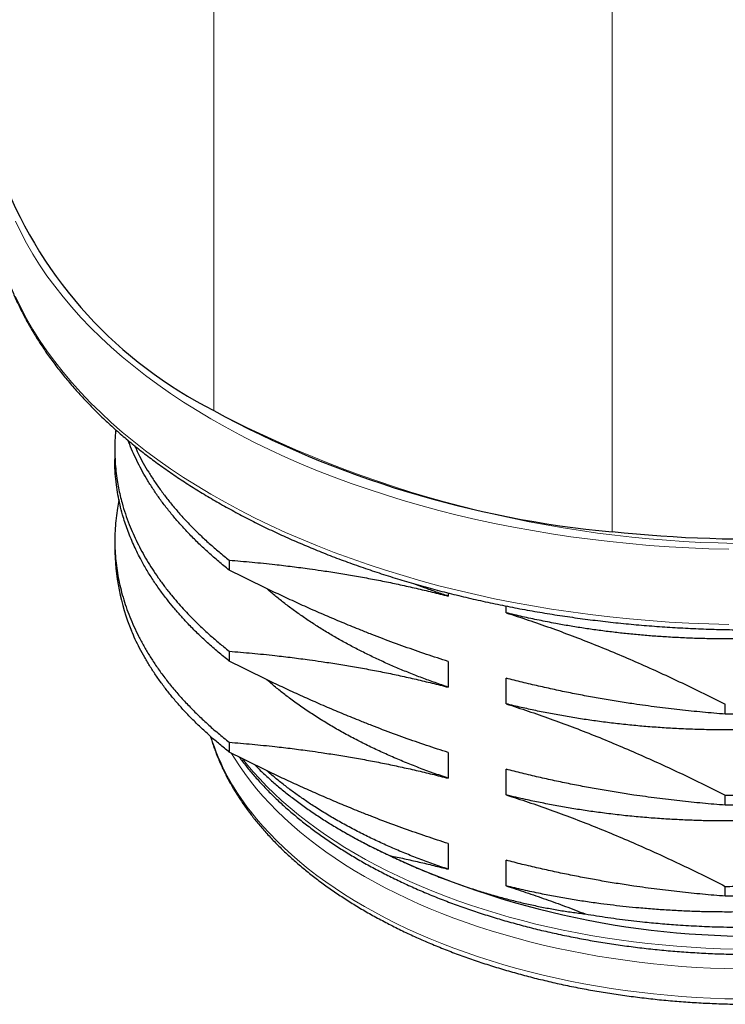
# Model space of a CAD drawing. Header units: millimetres. Extents: x 8 to 315, y 12 to 486.
# Tile 2 of 256: x 281 to 292, y 41 to 57. Entities that reach past the tile are written whole.
import ezdxf

# ---------------------------------------------------------------- set-up
doc = ezdxf.new("R2010")
doc.units = ezdxf.units.MM

msp = doc.modelspace()

# ---------------------------------------------------------------- linework, layer by layer
at = {"color": 252, "linetype": 'Continuous', "lineweight": 0}
for p, q in [((283.805, 65.054), (283.805, 50.928)), ((290.286, 63.08), (290.286, 48.954))]:
    msp.add_line(p, q, dxfattribs=at)
at = {"color": 7, "linetype": 'Continuous', "lineweight": 30}
for p, q in [((282.196, 50.292), (282.196, 50.131)), ((282.196, 48.811), (282.196, 48.704)), ((284.058, 48.493), (284.058, 48.332)), ((287.622, 47.959), (287.622, 47.908)), ((288.564, 47.636), (288.564, 47.746)), ((284.058, 47.011), (284.058, 46.851)), ((287.622, 46.844), (287.622, 46.426)), ((288.564, 46.155), (288.564, 46.573)), ((292.128, 45.987), (292.128, 46.148)), ((284.058, 45.53), (284.058, 45.37)), ((287.622, 45.363), (287.622, 44.945)), ((288.564, 44.674), (288.564, 45.091)), ((292.128, 44.506), (292.128, 44.667)), ((285.912, 44.077), (286.138, 43.947)), ((287.622, 43.882), (287.622, 43.464)), ((288.564, 43.192), (288.564, 43.61)), ((292.128, 43.025), (292.128, 43.186))]:
    msp.add_line(p, q, dxfattribs=at)
at = {"color": 252, "linetype": 'Continuous', "lineweight": 0, "flags": 128}
for points in [[(292.184, 48.672), (291.859, 48.68), (291.536, 48.693), (291.213, 48.711), (290.89, 48.734), (290.569, 48.762), (290.25, 48.795), (289.932, 48.832), (289.615, 48.875), (289.301, 48.922), (288.989, 48.974), (288.68, 49.03), (288.373, 49.091), (288.069, 49.157), (287.768, 49.227), (287.47, 49.302), (287.176, 49.382), (286.886, 49.465), (286.6, 49.554), (286.317, 49.646), (286.039, 49.743), (285.765, 49.843), (285.496, 49.948), (285.232, 50.057), (284.973, 50.17), (284.719, 50.287), (284.471, 50.408), (284.228, 50.532), (283.991, 50.66), (283.759, 50.791), (283.534, 50.926), (283.315, 51.065), (283.102, 51.206), (282.896, 51.351), (282.696, 51.499), (282.504, 51.649), (282.318, 51.803), (282.139, 51.959), (281.967, 52.118), (281.802, 52.28), (281.645, 52.444), (281.496, 52.61), (281.354, 52.779), (281.219, 52.949), (281.093, 53.122), (280.974, 53.296), (280.863, 53.472), (280.76, 53.65), (280.666, 53.829), (280.579, 54.01)], [(280.579, 52.785), (280.666, 52.605), (280.76, 52.425), (280.863, 52.248), (280.974, 52.071), (281.093, 51.897), (281.219, 51.724), (281.354, 51.554), (281.496, 51.385), (281.645, 51.219), (281.802, 51.055), (281.967, 50.894), (282.139, 50.735), (282.318, 50.578), (282.504, 50.425), (282.696, 50.274), (282.896, 50.126), (283.102, 49.981), (283.315, 49.84), (283.534, 49.702), (283.759, 49.567), (283.991, 49.435), (284.228, 49.307), (284.471, 49.183), (284.719, 49.062), (284.973, 48.945), (285.232, 48.833), (285.496, 48.724), (285.765, 48.619), (286.039, 48.518), (286.317, 48.421), (286.6, 48.329), (286.886, 48.241), (287.176, 48.157), (287.47, 48.078), (287.768, 48.003), (288.069, 47.932), (288.373, 47.866), (288.68, 47.805), (288.989, 47.749), (289.301, 47.697), (289.615, 47.65), (289.932, 47.608), (290.25, 47.57), (290.569, 47.537), (290.89, 47.509), (291.213, 47.486), (291.536, 47.468), (291.859, 47.455), (292.184, 47.447)], [(292.356, 41.843), (292.122, 41.848), (291.888, 41.856), (291.655, 41.868), (291.422, 41.884), (291.19, 41.903), (290.959, 41.926), (290.729, 41.952), (290.501, 41.982), (290.273, 42.015), (290.048, 42.051), (289.824, 42.091), (289.602, 42.134), (289.382, 42.181), (289.164, 42.231), (288.949, 42.284), (288.736, 42.34), (288.525, 42.4), (288.318, 42.463), (288.113, 42.528), (287.912, 42.597), (287.713, 42.669), (287.518, 42.744), (287.326, 42.822), (287.138, 42.903), (286.954, 42.986), (286.774, 43.073), (286.597, 43.162), (286.425, 43.253), (286.257, 43.348), (286.093, 43.444), (285.934, 43.543), (285.779, 43.645), (285.629, 43.749), (285.483, 43.855), (285.343, 43.963), (285.207, 44.073), (285.077, 44.186), (284.951, 44.3), (284.831, 44.416), (284.716, 44.534), (284.607, 44.654), (284.503, 44.775), (284.404, 44.897), (284.311, 45.022), (284.224, 45.147), (284.143, 45.274), (284.097, 45.349)], [(284.275, 45.26), (284.34, 45.179), (284.444, 45.056), (284.554, 44.934), (284.669, 44.813), (284.79, 44.695), (284.916, 44.578), (285.047, 44.463), (285.183, 44.351), (285.325, 44.24), (285.472, 44.132), (285.623, 44.025), (285.779, 43.921), (285.94, 43.82), (286.105, 43.721), (286.275, 43.625), (286.449, 43.531), (286.627, 43.439), (286.81, 43.351), (286.996, 43.265), (287.186, 43.182), (287.38, 43.102), (287.577, 43.025), (287.778, 42.951), (287.982, 42.88), (288.189, 42.813), (288.4, 42.748), (288.613, 42.686), (288.829, 42.628), (289.047, 42.573), (289.268, 42.522), (289.491, 42.473), (289.716, 42.428), (289.943, 42.387), (290.172, 42.349), (290.403, 42.314), (290.635, 42.283), (290.868, 42.256), (291.103, 42.232), (291.338, 42.211), (291.575, 42.194), (291.812, 42.181), (292.05, 42.171), (292.288, 42.165)], [(284.404, 44.408), (284.503, 44.285), (284.607, 44.164), (284.716, 44.044), (284.831, 43.926), (284.951, 43.81), (285.077, 43.696), (285.207, 43.583), (285.343, 43.473), (285.483, 43.365), (285.629, 43.259), (285.779, 43.155), (285.934, 43.053), (286.093, 42.954), (286.257, 42.858), (286.425, 42.763), (286.597, 42.672), (286.774, 42.583), (286.954, 42.496), (287.138, 42.413), (287.326, 42.332), (287.518, 42.254), (287.713, 42.179), (287.912, 42.107), (288.113, 42.039), (288.318, 41.973), (288.525, 41.91), (288.736, 41.85), (288.949, 41.794), (289.164, 41.741), (289.382, 41.691), (289.602, 41.644), (289.824, 41.601), (290.048, 41.561), (290.273, 41.525), (290.501, 41.492), (290.729, 41.462), (290.959, 41.436), (291.19, 41.413), (291.422, 41.394), (291.655, 41.378), (291.888, 41.366), (292.122, 41.358), (292.356, 41.353)]]:
    msp.add_lwpolyline(points, dxfattribs=at)
at = {"color": 7, "linetype": 'Continuous', "lineweight": 30, "flags": 128}
msp.add_lwpolyline([(292.279, 48.833), (292.079, 48.837), (291.878, 48.843), (291.678, 48.85), (291.478, 48.859), (291.278, 48.87), (291.079, 48.884), (290.88, 48.898), (290.682, 48.915), (290.483, 48.934), (290.286, 48.954)], dxfattribs=at)
at = {"color": 7, "linetype": 'Continuous', "lineweight": 30}
for centre, radius, start, end in [((287.026, 57.304), 7.143, 201.6453, 243.2038), ((291.807, 65.575), 16.69, 241.3514, 264.7702), ((285.819, 48.719), 3.623, 180.2349, 202.303), ((292.574, 56.346), 13.97, 242.569, 297.431)]:
    msp.add_arc(centre, radius, start, end, dxfattribs=at)
at = {"color": 252, "linetype": 'Continuous', "lineweight": 0}
for centre, radius, start, end in [((292.574, 67.627), 18.863, 242.4169, 297.5831), ((287.374, 46.764), 3.791, 197.5902, 218.4247)]:
    msp.add_arc(centre, radius, start, end, dxfattribs=at)
at = {"color": 7, "linetype": 'Continuous', "lineweight": 30}
for points, knots in [([(280.174, 54.534), (280.175, 54.517), (280.175, 54.466), (280.179, 54.382), (280.185, 54.282), (280.194, 54.183), (280.205, 54.084), (280.218, 53.985), (280.233, 53.886), (280.251, 53.787), (280.271, 53.688), (280.294, 53.589), (280.319, 53.491), (280.346, 53.393), (280.375, 53.295), (280.407, 53.197), (280.441, 53.1), (280.477, 53.002), (280.515, 52.905), (280.556, 52.809), (280.599, 52.712), (280.645, 52.616), (280.692, 52.521), (280.742, 52.426), (280.794, 52.331), (280.848, 52.236), (280.905, 52.142), (280.963, 52.049), (281.024, 51.956), (281.087, 51.863), (281.153, 51.771), (281.22, 51.68), (281.289, 51.589), (281.361, 51.499), (281.435, 51.409), (281.511, 51.32), (281.589, 51.231), (281.669, 51.144), (281.751, 51.056), (281.835, 50.97), (281.921, 50.884), (282.01, 50.799), (282.1, 50.715), (282.192, 50.631), (282.286, 50.548), (282.382, 50.466), (282.48, 50.385), (282.58, 50.304), (282.682, 50.225), (282.785, 50.146), (282.891, 50.068), (282.998, 49.991), (283.107, 49.915), (283.218, 49.839), (283.33, 49.765), (283.444, 49.692), (283.56, 49.619), (283.678, 49.547), (283.797, 49.477), (283.918, 49.407), (284.041, 49.338), (284.165, 49.271), (284.291, 49.204), (284.418, 49.139), (284.547, 49.074), (284.677, 49.01), (284.809, 48.948), (284.942, 48.886), (285.077, 48.826), (285.213, 48.767), (285.35, 48.709), (285.489, 48.652), (285.629, 48.596), (285.77, 48.541), (285.912, 48.487), (286.056, 48.435), (286.201, 48.384), (286.348, 48.333), (286.495, 48.284), (286.643, 48.237), (286.793, 48.19), (286.944, 48.144), (287.095, 48.1), (287.248, 48.057), (287.402, 48.015), (287.556, 47.975), (287.712, 47.936), (287.869, 47.898), (288.026, 47.861), (288.184, 47.825), (288.343, 47.791), (288.503, 47.758), (288.664, 47.726), (288.825, 47.696), (288.987, 47.667), (289.149, 47.639), (289.313, 47.612), (289.477, 47.587), (289.641, 47.563), (289.806, 47.54), (289.972, 47.519), (290.138, 47.499), (290.304, 47.48), (290.471, 47.463), (290.638, 47.447), (290.806, 47.432), (290.974, 47.419), (291.142, 47.407), (291.311, 47.396), (291.479, 47.387), (291.648, 47.379), (291.817, 47.372), (291.987, 47.367), (292.156, 47.363), (292.325, 47.36), (292.495, 47.359), (292.664, 47.359), (292.834, 47.36), (293.003, 47.363), (293.173, 47.367), (293.342, 47.372), (293.511, 47.379), (293.68, 47.387), (293.849, 47.397), (294.017, 47.407), (294.186, 47.42), (294.353, 47.433), (294.521, 47.448), (294.688, 47.464), (294.855, 47.482), (295.022, 47.5), (295.188, 47.52), (295.353, 47.542), (295.518, 47.565), (295.682, 47.589), (295.846, 47.614), (296.009, 47.641), (296.172, 47.669), (296.334, 47.698), (296.495, 47.728), (296.656, 47.76), (296.816, 47.793), (296.975, 47.828), (297.133, 47.863), (297.29, 47.9), (297.446, 47.938), (297.602, 47.978), (297.757, 48.018), (297.91, 48.06), (298.063, 48.103), (298.214, 48.148), (298.365, 48.193), (298.515, 48.24), (298.663, 48.288), (298.81, 48.337), (298.956, 48.387), (299.101, 48.439), (299.245, 48.491), (299.387, 48.545), (299.529, 48.6), (299.669, 48.656), (299.807, 48.713), (299.945, 48.771), (300.08, 48.83), (300.215, 48.891), (300.348, 48.952), (300.48, 49.015), (300.61, 49.079), (300.738, 49.143), (300.866, 49.209), (300.991, 49.276), (301.115, 49.343), (301.238, 49.412), (301.359, 49.482), (301.478, 49.553), (301.595, 49.624), (301.711, 49.697), (301.825, 49.77), (301.938, 49.845), (302.048, 49.92), (302.157, 49.997), (302.265, 50.074), (302.37, 50.152), (302.473, 50.231), (302.575, 50.31), (302.675, 50.391), (302.773, 50.472), (302.868, 50.554), (302.962, 50.637), (303.054, 50.721), (303.145, 50.806), (303.233, 50.891), (303.317, 50.975), (303.376, 51.035), (303.405, 51.067), (303.409, 51.071)], [0, 0, 0, 0, 0.002747, 0.00789, 0.013033, 0.018177, 0.023321, 0.028467, 0.033614, 0.038762, 0.043913, 0.049065, 0.05422, 0.059377, 0.064537, 0.0697, 0.074865, 0.080033, 0.085205, 0.09038, 0.095557, 0.100738, 0.105922, 0.111109, 0.116299, 0.121492, 0.126688, 0.131887, 0.137088, 0.142292, 0.147499, 0.152708, 0.157919, 0.163133, 0.168349, 0.173566, 0.178785, 0.184006, 0.189229, 0.194453, 0.199678, 0.204904, 0.210132, 0.21536, 0.220589, 0.225819, 0.23105, 0.236281, 0.241513, 0.246745, 0.251978, 0.257211, 0.262444, 0.267677, 0.272911, 0.278144, 0.283378, 0.288611, 0.293845, 0.299078, 0.304312, 0.309545, 0.314778, 0.32001, 0.325243, 0.330475, 0.335707, 0.340939, 0.346171, 0.351402, 0.356633, 0.361863, 0.367094, 0.372324, 0.377554, 0.382783, 0.388012, 0.393241, 0.39847, 0.403698, 0.408926, 0.414154, 0.419381, 0.424608, 0.429835, 0.435062, 0.440288, 0.445514, 0.45074, 0.455965, 0.461191, 0.466416, 0.471641, 0.476865, 0.48209, 0.487314, 0.492538, 0.497762, 0.502986, 0.508209, 0.513433, 0.518656, 0.523879, 0.529102, 0.534325, 0.539548, 0.544771, 0.549993, 0.555216, 0.560438, 0.565661, 0.570883, 0.576105, 0.581328, 0.58655, 0.591772, 0.596994, 0.602217, 0.607439, 0.612661, 0.617884, 0.623106, 0.628328, 0.633551, 0.638773, 0.643996, 0.649218, 0.654441, 0.659664, 0.664887, 0.67011, 0.675333, 0.680557, 0.68578, 0.691004, 0.696228, 0.701452, 0.706676, 0.7119, 0.717125, 0.72235, 0.727575, 0.7328, 0.738025, 0.743251, 0.748477, 0.753703, 0.75893, 0.764156, 0.769383, 0.774611, 0.779838, 0.785066, 0.790294, 0.795523, 0.800752, 0.805981, 0.81121, 0.81644, 0.82167, 0.8269, 0.832131, 0.837362, 0.842594, 0.847825, 0.853057, 0.858289, 0.863522, 0.868755, 0.873988, 0.879221, 0.884455, 0.889688, 0.894922, 0.900156, 0.905391, 0.910625, 0.915859, 0.921094, 0.926328, 0.931563, 0.936797, 0.942031, 0.947265, 0.952499, 0.957732, 0.962965, 0.968197, 0.973429, 0.97866, 0.98389, 0.98912, 0.994348, 0.999299, 1, 1, 1, 1]), ([(282.213, 50.613), (282.211, 50.596), (282.203, 50.526), (282.197, 50.405), (282.195, 50.249), (282.201, 50.096), (282.214, 49.943), (282.233, 49.801), (282.256, 49.668), (282.283, 49.545), (282.319, 49.405), (282.367, 49.247), (282.427, 49.081), (282.492, 48.925), (282.56, 48.78), (282.635, 48.635), (282.717, 48.491), (282.806, 48.348), (282.903, 48.205), (283.006, 48.063), (283.11, 47.932), (283.211, 47.812), (283.309, 47.701), (283.419, 47.584), (283.542, 47.461), (283.678, 47.333), (283.821, 47.206), (283.948, 47.099), (284.029, 47.035), (284.058, 47.011)], [0, 0, 0, 0, 0.01325, 0.055058, 0.09509, 0.135137, 0.175183, 0.215215, 0.247545, 0.279878, 0.312208, 0.359006, 0.405804, 0.44515, 0.48451, 0.52387, 0.563217, 0.603249, 0.643295, 0.683341, 0.723373, 0.755703, 0.788037, 0.820366, 0.859641, 0.89893, 0.938218, 0.977493, 1, 1, 1, 1]), ([(302.941, 50.619), (302.94, 50.598), (302.936, 50.514), (302.918, 50.366), (302.888, 50.175), (302.847, 49.983), (302.795, 49.791), (302.741, 49.621), (302.686, 49.472), (302.635, 49.344), (302.571, 49.199), (302.493, 49.038), (302.397, 48.86), (302.292, 48.684), (302.179, 48.51), (302.055, 48.336), (301.921, 48.162), (301.777, 47.988), (301.623, 47.816), (301.477, 47.666), (301.343, 47.535), (301.224, 47.424), (301.084, 47.299), (300.921, 47.161), (300.733, 47.012), (300.537, 46.866), (300.335, 46.723), (300.123, 46.582), (299.901, 46.443), (299.681, 46.313), (299.468, 46.194), (299.263, 46.086), (299.053, 45.98), (298.838, 45.877), (298.617, 45.777), (298.39, 45.68), (298.16, 45.586), (297.94, 45.502), (297.733, 45.426), (297.538, 45.358), (297.322, 45.286), (297.084, 45.212), (296.822, 45.135), (296.557, 45.062), (296.29, 44.994), (296.019, 44.93), (295.75, 44.871), (295.482, 44.817), (295.216, 44.768), (294.948, 44.723), (294.696, 44.685), (294.46, 44.653), (294.24, 44.626), (294.002, 44.6), (293.746, 44.575), (293.471, 44.553), (293.195, 44.535), (292.919, 44.521), (292.643, 44.512), (292.379, 44.507), (292.207, 44.506), (292.128, 44.506)], [0, 0, 0, 0, 0.006676, 0.025679, 0.045437, 0.065195, 0.085029, 0.104863, 0.118294, 0.131727, 0.145158, 0.164161, 0.183177, 0.202197, 0.221213, 0.240216, 0.259974, 0.279731, 0.299566, 0.3194, 0.332831, 0.346264, 0.359695, 0.378698, 0.397714, 0.416734, 0.43575, 0.454753, 0.474511, 0.494268, 0.51088, 0.527497, 0.544114, 0.560726, 0.577627, 0.594534, 0.611441, 0.628342, 0.641991, 0.655642, 0.669291, 0.686941, 0.704606, 0.722277, 0.739948, 0.757612, 0.775263, 0.792164, 0.809071, 0.825978, 0.842879, 0.856528, 0.870178, 0.883828, 0.900746, 0.917677, 0.934613, 0.951549, 0.96848, 0.985398, 1, 1, 1, 1]), ([(292.128, 44.667), (292.192, 44.667), (292.354, 44.667), (292.612, 44.672), (292.892, 44.681), (293.162, 44.694), (293.422, 44.71), (293.677, 44.73), (293.926, 44.753), (294.171, 44.779), (294.415, 44.808), (294.674, 44.843), (294.949, 44.884), (295.247, 44.934), (295.549, 44.991), (295.857, 45.054), (296.163, 45.123), (296.432, 45.19), (296.667, 45.252), (296.867, 45.308), (297.083, 45.372), (297.314, 45.444), (297.558, 45.525), (297.799, 45.61), (298.021, 45.692), (298.224, 45.772), (298.437, 45.86), (298.674, 45.963), (298.932, 46.082), (299.185, 46.206), (299.405, 46.321), (299.594, 46.425), (299.754, 46.516), (299.924, 46.618), (300.104, 46.73), (300.291, 46.854), (300.473, 46.98), (300.639, 47.101), (300.788, 47.216), (300.942, 47.339), (301.111, 47.482), (301.29, 47.644), (301.461, 47.81), (301.607, 47.961), (301.729, 48.095), (301.83, 48.213), (301.936, 48.341), (302.044, 48.482), (302.154, 48.635), (302.257, 48.789), (302.347, 48.935), (302.425, 49.072), (302.503, 49.219), (302.584, 49.386), (302.664, 49.574), (302.735, 49.763), (302.789, 49.934), (302.831, 50.084), (302.862, 50.214), (302.892, 50.363), (302.914, 50.493), (302.923, 50.58), (302.925, 50.605)], [0, 0, 0, 0, 0.012058, 0.030183, 0.048308, 0.064536, 0.080767, 0.096995, 0.112403, 0.127814, 0.143226, 0.158633, 0.177262, 0.195892, 0.216009, 0.236126, 0.256321, 0.276516, 0.290191, 0.303868, 0.317543, 0.334781, 0.352026, 0.36927, 0.386508, 0.40042, 0.414332, 0.434449, 0.454566, 0.474761, 0.494956, 0.508631, 0.522308, 0.535983, 0.553221, 0.570465, 0.58771, 0.604948, 0.61886, 0.632772, 0.652888, 0.673005, 0.6932, 0.713395, 0.727071, 0.740747, 0.754423, 0.771661, 0.788905, 0.806149, 0.823387, 0.837299, 0.851211, 0.871328, 0.891445, 0.911639, 0.931834, 0.94551, 0.959186, 0.972862, 0.99221, 1, 1, 1, 1]), ([(284.058, 48.332), (284, 48.378), (283.885, 48.471), (283.721, 48.615), (283.564, 48.76), (283.419, 48.906), (283.284, 49.05), (283.159, 49.194), (283.041, 49.339), (282.93, 49.486), (282.828, 49.635), (282.734, 49.784), (282.648, 49.931), (282.571, 50.078), (282.501, 50.226), (282.449, 50.346), (282.423, 50.418), (282.415, 50.439)], [0, 0, 0, 0, 0.073322, 0.146852, 0.220399, 0.29393, 0.36283, 0.431784, 0.500765, 0.569745, 0.638699, 0.7076, 0.773574, 0.839572, 0.905569, 0.971544, 1, 1, 1, 1]), ([(282.516, 50.356), (282.537, 50.313), (282.581, 50.218), (282.658, 50.073), (282.747, 49.922), (282.843, 49.772), (282.947, 49.624), (283.058, 49.478), (283.177, 49.332), (283.304, 49.188), (283.439, 49.045), (283.582, 48.903), (283.733, 48.764), (283.891, 48.627), (284.002, 48.537), (284.058, 48.493)], [0, 0, 0, 0, 0.064999, 0.1419335, 0.2189267, 0.2959495, 0.3729723, 0.4499656, 0.5269001, 0.6053562, 0.6838278, 0.7622839, 0.8415173, 0.9207667, 1, 1, 1, 1]), ([(292.128, 43.186), (292.226, 43.186), (292.422, 43.186), (292.716, 43.193), (293.01, 43.204), (293.285, 43.22), (293.54, 43.238), (293.776, 43.257), (294.039, 43.283), (294.33, 43.316), (294.648, 43.357), (294.963, 43.405), (295.244, 43.453), (295.488, 43.498), (295.698, 43.54), (295.935, 43.59), (296.199, 43.651), (296.488, 43.723), (296.774, 43.8), (297.056, 43.882), (297.338, 43.97), (297.618, 44.064), (297.883, 44.159), (298.128, 44.253), (298.356, 44.345), (298.579, 44.44), (298.799, 44.539), (299.017, 44.642), (299.231, 44.749), (299.44, 44.859), (299.632, 44.965), (299.806, 45.066), (299.964, 45.161), (300.142, 45.274), (300.337, 45.403), (300.536, 45.544), (300.718, 45.68), (300.883, 45.81), (301.043, 45.943), (301.198, 46.079), (301.348, 46.218), (301.492, 46.36), (301.63, 46.504), (301.753, 46.641), (301.863, 46.77), (301.96, 46.891), (302.067, 47.031), (302.18, 47.191), (302.298, 47.372), (302.406, 47.556), (302.495, 47.721), (302.566, 47.868), (302.623, 47.995), (302.683, 48.14), (302.743, 48.305), (302.8, 48.488), (302.849, 48.672), (302.888, 48.857), (302.918, 49.045), (302.939, 49.235), (302.951, 49.429), (302.952, 49.623), (302.944, 49.796), (302.931, 49.949), (302.914, 50.08), (302.901, 50.168), (302.892, 50.213), (302.892, 50.214)], [0, 0, 0, 0, 0.0164739, 0.0329543, 0.0494348, 0.0659086, 0.0791868, 0.0924666, 0.1057448, 0.123812, 0.1418793, 0.1600168, 0.1781543, 0.1904362, 0.2027196, 0.2150016, 0.232379, 0.2497681, 0.2671611, 0.2845502, 0.3019277, 0.3199949, 0.3380621, 0.3532526, 0.3684482, 0.3836438, 0.3988342, 0.4142893, 0.4297499, 0.4452104, 0.4606655, 0.473147, 0.48563, 0.4981115, 0.5161787, 0.5342459, 0.5494363, 0.5646319, 0.5798275, 0.595018, 0.6104731, 0.6259337, 0.6413942, 0.6568493, 0.6693308, 0.6818138, 0.6942953, 0.7123626, 0.7304298, 0.7485674, 0.7667049, 0.7789869, 0.7912703, 0.8035523, 0.8209297, 0.8383189, 0.8557119, 0.8731011, 0.8904786, 0.9085459, 0.9266132, 0.9447507, 0.9628882, 0.9751703, 0.9874536, 0.9997357, 1, 1, 1, 1]), ([(284.058, 46.851), (283.997, 46.9), (283.876, 46.997), (283.705, 47.148), (283.541, 47.301), (283.397, 47.447), (283.269, 47.585), (283.157, 47.715), (283.042, 47.857), (282.926, 48.011), (282.812, 48.178), (282.706, 48.347), (282.621, 48.5), (282.552, 48.635), (282.498, 48.753), (282.447, 48.871), (282.401, 48.99), (282.36, 49.11), (282.319, 49.245), (282.28, 49.394), (282.246, 49.557), (282.22, 49.726), (282.203, 49.9), (282.196, 50.037), (282.197, 50.114), (282.197, 50.131)], [0, 0, 0, 0, 0.0510774, 0.1021794, 0.1532814, 0.2043588, 0.2455908, 0.2868292, 0.3280612, 0.3791508, 0.4302404, 0.4815286, 0.5328168, 0.5675471, 0.6022813, 0.6370116, 0.6718823, 0.7067569, 0.7416276, 0.7886884, 0.8357587, 0.8828194, 0.9339089, 0.9849984, 1, 1, 1, 1]), ([(282.266, 49.472), (282.257, 49.428), (282.237, 49.33), (282.216, 49.176), (282.201, 49.012), (282.195, 48.847), (282.197, 48.684), (282.208, 48.524), (282.226, 48.365), (282.252, 48.206), (282.286, 48.048), (282.329, 47.889), (282.379, 47.731), (282.438, 47.572), (282.506, 47.413), (282.582, 47.255), (282.666, 47.097), (282.759, 46.941), (282.862, 46.782), (282.976, 46.621), (283.103, 46.459), (283.238, 46.298), (283.384, 46.14), (283.538, 45.983), (283.702, 45.829), (283.874, 45.678), (283.997, 45.579), (284.058, 45.53)], [0, 0, 0, 0, 0.031978, 0.071257, 0.110826, 0.150402, 0.18997, 0.228148, 0.266333, 0.304511, 0.342954, 0.381405, 0.419848, 0.459127, 0.498414, 0.537694, 0.577262, 0.616838, 0.656407, 0.699028, 0.74166, 0.784281, 0.827273, 0.870275, 0.913266, 0.956633, 1, 1, 1, 1]), ([(302.95, 49.391), (302.95, 49.354), (302.95, 49.261), (302.942, 49.114), (302.926, 48.948), (302.904, 48.794), (302.878, 48.65), (302.849, 48.518), (302.811, 48.366), (302.76, 48.195), (302.693, 48.005), (302.616, 47.817), (302.539, 47.649), (302.464, 47.503), (302.395, 47.378), (302.316, 47.243), (302.225, 47.098), (302.119, 46.944), (302.008, 46.792), (301.897, 46.651), (301.788, 46.521), (301.668, 46.385), (301.525, 46.233), (301.357, 46.066), (301.181, 45.903), (301.016, 45.759), (300.865, 45.635), (300.731, 45.53), (300.582, 45.417), (300.416, 45.298), (300.232, 45.173), (300.043, 45.05), (299.861, 44.938), (299.687, 44.836), (299.499, 44.73), (299.281, 44.613), (299.031, 44.488), (298.775, 44.366), (298.54, 44.262), (298.33, 44.174), (298.147, 44.1), (297.944, 44.022), (297.722, 43.941), (297.48, 43.857), (297.235, 43.777), (297.002, 43.706), (296.783, 43.643), (296.548, 43.578), (296.279, 43.51), (295.976, 43.438), (295.669, 43.373), (295.392, 43.319), (295.146, 43.275), (294.933, 43.24), (294.7, 43.205), (294.448, 43.17), (294.175, 43.137), (293.902, 43.109), (293.645, 43.086), (293.405, 43.068), (293.169, 43.053), (292.919, 43.04), (292.656, 43.031), (292.392, 43.026), (292.216, 43.025), (292.128, 43.025)], [0, 0, 0, 0, 0.011102, 0.027583, 0.044065, 0.060541, 0.073847, 0.087154, 0.10046, 0.119721, 0.138981, 0.158316, 0.177652, 0.190745, 0.20384, 0.216933, 0.233437, 0.249947, 0.266458, 0.282962, 0.296281, 0.309601, 0.328862, 0.348122, 0.367458, 0.386793, 0.399886, 0.412981, 0.426074, 0.442578, 0.459089, 0.475599, 0.492103, 0.505423, 0.518742, 0.538003, 0.557263, 0.576599, 0.595934, 0.609027, 0.622122, 0.635215, 0.65172, 0.66823, 0.68474, 0.701244, 0.714564, 0.727884, 0.747144, 0.766405, 0.78574, 0.805075, 0.818168, 0.831263, 0.844356, 0.860861, 0.877371, 0.893881, 0.910385, 0.923705, 0.937024, 0.952743, 0.968487, 0.984231, 1, 1, 1, 1]), ([(284.058, 48.493), (284.182, 48.482), (284.429, 48.462), (284.77, 48.427), (285.082, 48.39), (285.332, 48.357), (285.574, 48.323), (285.808, 48.287), (286.065, 48.244), (286.323, 48.198), (286.582, 48.148), (286.841, 48.094), (287.101, 48.036), (287.361, 47.974), (287.535, 47.93), (287.622, 47.908)], [0, 0, 0, 0, 0.105645, 0.211349, 0.290666, 0.369983, 0.422886, 0.494878, 0.566869, 0.638942, 0.711016, 0.783215, 0.855415, 0.927708, 1, 1, 1, 1]), ([(287.622, 46.844), (287.563, 46.863), (287.385, 46.92), (287.088, 47.021), (286.732, 47.148), (286.435, 47.261), (286.167, 47.367), (285.927, 47.465), (285.657, 47.579), (285.387, 47.696), (285.119, 47.818), (284.852, 47.942), (284.587, 48.069), (284.322, 48.198), (284.146, 48.287), (284.058, 48.332)], [0, 0, 0, 0, 0.049579, 0.148767, 0.248054, 0.34744, 0.397149, 0.472826, 0.548551, 0.624275, 0.700044, 0.774998, 0.849987, 0.924977, 1, 1, 1, 1]), ([(287.622, 47.908), (287.557, 47.93), (287.426, 47.974), (287.239, 48.041), (287.119, 48.088), (287.062, 48.11)], [0, 0, 0, 0, 0.342819, 0.685692, 1, 1, 1, 1]), ([(287.622, 46.426), (287.55, 46.451), (287.407, 46.499), (287.195, 46.577), (286.987, 46.658), (286.782, 46.742), (286.582, 46.83), (286.385, 46.922), (286.193, 47.017), (286.005, 47.115), (285.821, 47.217), (285.642, 47.322), (285.468, 47.43), (285.3, 47.542), (285.137, 47.656), (284.981, 47.772), (284.833, 47.889), (284.73, 47.975), (284.677, 48.023), (284.669, 48.03)], [0, 0, 0, 0, 0.060664, 0.121327, 0.182563, 0.243811, 0.305047, 0.366712, 0.428389, 0.490054, 0.552567, 0.615093, 0.677606, 0.740575, 0.803558, 0.866527, 0.927763, 0.989011, 1, 1, 1, 1]), ([(299.98, 47.974), (299.908, 47.93), (299.765, 47.843), (299.542, 47.716), (299.314, 47.593), (299.095, 47.482), (298.887, 47.381), (298.69, 47.291), (298.469, 47.194), (298.222, 47.092), (297.949, 46.986), (297.669, 46.884), (297.403, 46.794), (297.15, 46.713), (296.912, 46.642), (296.671, 46.574), (296.427, 46.51), (296.171, 46.446), (295.901, 46.384), (295.619, 46.325), (295.333, 46.27), (295.043, 46.22), (294.751, 46.174), (294.458, 46.134), (294.172, 46.099), (293.895, 46.07), (293.627, 46.046), (293.357, 46.026), (293.085, 46.01), (292.812, 45.999), (292.562, 45.991), (292.334, 45.988), (292.197, 45.988), (292.128, 45.987)], [0, 0, 0, 0, 0.034973, 0.069961, 0.10495, 0.139923, 0.168126, 0.196334, 0.224537, 0.261706, 0.298892, 0.336078, 0.373247, 0.403567, 0.433903, 0.464243, 0.494579, 0.5249, 0.559079, 0.593265, 0.627444, 0.661894, 0.696358, 0.730822, 0.765271, 0.796312, 0.827357, 0.858398, 0.889822, 0.921252, 0.952676, 0.976338, 1, 1, 1, 1]), ([(288.564, 47.636), (288.683, 47.598), (288.921, 47.521), (289.279, 47.396), (289.636, 47.264), (289.994, 47.124), (290.353, 46.977), (290.712, 46.822), (291.069, 46.662), (291.424, 46.496), (291.777, 46.325), (292.011, 46.207), (292.128, 46.148)], [0, 0, 0, 0, 0.099527, 0.199055, 0.298782, 0.39851, 0.499246, 0.599993, 0.700731, 0.800483, 0.900245, 1, 1, 1, 1]), ([(295.467, 47.558), (295.379, 47.539), (295.195, 47.501), (294.913, 47.449), (294.623, 47.4), (294.343, 47.359), (294.075, 47.325), (293.819, 47.296), (293.562, 47.272), (293.304, 47.251), (293.046, 47.235), (292.785, 47.223), (292.522, 47.215), (292.257, 47.212), (291.992, 47.212), (291.727, 47.217), (291.464, 47.227), (291.211, 47.24), (290.968, 47.256), (290.737, 47.275), (290.507, 47.298), (290.277, 47.324), (290.048, 47.353), (289.82, 47.386), (289.593, 47.422), (289.352, 47.465), (289.097, 47.515), (288.828, 47.572), (288.652, 47.615), (288.564, 47.636)], [0, 0, 0, 0, 0.039256, 0.081448, 0.123652, 0.165844, 0.202345, 0.238873, 0.275416, 0.311958, 0.348487, 0.384987, 0.422379, 0.459801, 0.497239, 0.534676, 0.572098, 0.60949, 0.642706, 0.675932, 0.709158, 0.742374, 0.775935, 0.809507, 0.843079, 0.876641, 0.917757, 0.958884, 1, 1, 1, 1]), ([(299.329, 47.603), (299.284, 47.573), (299.179, 47.506), (299.009, 47.404), (298.81, 47.291), (298.595, 47.175), (298.365, 47.058), (298.127, 46.945), (297.883, 46.837), (297.633, 46.732), (297.386, 46.636), (297.144, 46.548), (296.908, 46.467), (296.668, 46.39), (296.425, 46.317), (296.185, 46.249), (295.948, 46.188), (295.715, 46.131), (295.48, 46.079), (295.244, 46.03), (295.004, 45.984), (294.762, 45.942), (294.517, 45.903), (294.272, 45.869), (294.024, 45.838), (293.788, 45.812), (293.561, 45.791), (293.346, 45.773), (293.102, 45.757), (292.832, 45.743), (292.533, 45.734), (292.234, 45.73), (291.934, 45.732), (291.633, 45.739), (291.345, 45.751), (291.068, 45.768), (290.803, 45.788), (290.54, 45.813), (290.278, 45.842), (290.022, 45.875), (289.772, 45.912), (289.527, 45.952), (289.285, 45.996), (289.045, 46.044), (288.804, 46.097), (288.645, 46.135), (288.564, 46.155)], [0, 0, 0, 0, 0.016868, 0.038927, 0.060972, 0.086472, 0.111978, 0.137478, 0.163217, 0.188963, 0.214702, 0.237677, 0.260666, 0.28366, 0.306649, 0.329624, 0.350828, 0.372044, 0.393263, 0.414479, 0.435683, 0.457095, 0.478519, 0.499947, 0.52137, 0.542783, 0.56128, 0.57978, 0.598278, 0.623777, 0.649284, 0.674784, 0.700523, 0.726268, 0.752007, 0.774982, 0.797971, 0.820965, 0.843954, 0.866929, 0.888943, 0.91097, 0.933001, 0.955027, 0.977042, 1, 1, 1, 1]), ([(284.058, 45.37), (284.005, 45.412), (283.9, 45.497), (283.75, 45.626), (283.606, 45.759), (283.467, 45.894), (283.336, 46.031), (283.21, 46.171), (283.09, 46.314), (282.977, 46.46), (282.871, 46.608), (282.773, 46.758), (282.681, 46.91), (282.6, 47.058), (282.528, 47.203), (282.488, 47.297), (282.467, 47.344)], [0, 0, 0, 0, 0.071034, 0.14208, 0.213114, 0.284617, 0.356133, 0.427636, 0.500614, 0.573607, 0.646586, 0.720074, 0.793576, 0.867064, 0.933532, 1, 1, 1, 1]), ([(284.058, 47.011), (284.182, 47.001), (284.429, 46.981), (284.771, 46.945), (285.082, 46.909), (285.332, 46.876), (285.574, 46.842), (285.808, 46.806), (286.065, 46.763), (286.323, 46.717), (286.582, 46.667), (286.841, 46.613), (287.101, 46.555), (287.361, 46.493), (287.535, 46.449), (287.622, 46.426)], [0, 0, 0, 0, 0.105665, 0.211389, 0.290721, 0.370053, 0.422966, 0.494948, 0.566929, 0.638993, 0.711056, 0.783246, 0.855435, 0.927718, 1, 1, 1, 1]), ([(289.849, 42.737), (289.91, 42.727), (290.033, 42.706), (290.219, 42.679), (290.406, 42.653), (290.594, 42.63), (290.815, 42.605), (291.07, 42.581), (291.319, 42.561), (291.529, 42.548), (291.701, 42.538), (291.873, 42.531), (292.059, 42.525), (292.261, 42.521), (292.477, 42.519), (292.693, 42.52), (292.91, 42.524), (293.127, 42.531), (293.373, 42.542), (293.647, 42.559), (293.95, 42.583), (294.252, 42.612), (294.54, 42.646), (294.814, 42.683), (295.073, 42.722), (295.331, 42.765), (295.587, 42.813), (295.842, 42.865), (296.095, 42.921), (296.347, 42.981), (296.597, 43.046), (296.844, 43.114), (297.088, 43.187), (297.33, 43.265), (297.553, 43.34), (297.757, 43.414), (297.945, 43.485), (298.13, 43.558), (298.312, 43.635), (298.492, 43.713), (298.669, 43.794), (298.845, 43.878), (299.017, 43.965), (299.187, 44.054), (299.353, 44.146), (299.517, 44.24), (299.678, 44.337), (299.835, 44.436), (299.989, 44.538), (300.139, 44.642), (300.295, 44.755), (300.457, 44.879), (300.622, 45.013), (300.781, 45.149), (300.924, 45.281), (301.053, 45.406), (301.169, 45.525), (301.281, 45.646), (301.384, 45.763), (301.479, 45.879), (301.567, 45.991), (301.651, 46.104), (301.731, 46.218), (301.807, 46.334), (301.887, 46.463), (301.969, 46.607), (302.05, 46.765), (302.111, 46.894), (302.142, 46.97), (302.152, 46.993)], [0, 0, 0, 0, 0.012195, 0.024417, 0.036639, 0.048881, 0.061124, 0.079547, 0.097988, 0.108901, 0.119813, 0.13074, 0.141667, 0.155313, 0.168961, 0.182607, 0.196316, 0.210027, 0.223736, 0.242947, 0.262158, 0.281447, 0.300735, 0.317529, 0.334326, 0.351119, 0.36803, 0.384944, 0.401855, 0.418946, 0.436041, 0.453132, 0.470345, 0.487562, 0.504775, 0.518672, 0.532575, 0.546558, 0.56054, 0.574551, 0.588563, 0.60275, 0.616937, 0.631155, 0.645373, 0.65977, 0.674167, 0.688596, 0.703025, 0.717537, 0.732057, 0.749624, 0.767191, 0.784816, 0.80244, 0.817008, 0.831576, 0.846177, 0.860777, 0.873903, 0.887029, 0.900179, 0.913329, 0.92654, 0.939758, 0.957325, 0.974891, 0.992514, 1, 1, 1, 1]), ([(287.622, 45.363), (287.563, 45.382), (287.385, 45.439), (287.088, 45.539), (286.732, 45.667), (286.435, 45.78), (286.167, 45.886), (285.927, 45.983), (285.657, 46.097), (285.388, 46.215), (285.119, 46.336), (284.852, 46.46), (284.587, 46.587), (284.322, 46.717), (284.146, 46.806), (284.058, 46.851)], [0, 0, 0, 0, 0.049579, 0.148769, 0.248058, 0.347445, 0.397155, 0.472819, 0.54853, 0.624241, 0.699996, 0.774962, 0.849964, 0.924965, 1, 1, 1, 1]), ([(287.622, 44.945), (287.54, 44.973), (287.377, 45.028), (287.14, 45.116), (286.911, 45.207), (286.687, 45.302), (286.468, 45.401), (286.252, 45.505), (286.039, 45.615), (285.83, 45.73), (285.627, 45.85), (285.43, 45.974), (285.24, 46.101), (285.065, 46.227), (284.903, 46.352), (284.773, 46.457), (284.698, 46.523), (284.67, 46.548)], [0, 0, 0, 0, 0.069853, 0.137512, 0.205219, 0.272942, 0.340649, 0.408308, 0.479066, 0.549842, 0.620599, 0.692021, 0.763461, 0.834883, 0.898634, 0.962425, 1, 1, 1, 1]), ([(292.128, 45.987), (292.005, 45.998), (291.759, 46.018), (291.388, 46.056), (291.016, 46.101), (290.681, 46.147), (290.385, 46.192), (290.127, 46.235), (289.868, 46.281), (289.608, 46.331), (289.348, 46.386), (289.087, 46.444), (288.826, 46.505), (288.651, 46.55), (288.564, 46.573)], [0, 0, 0, 0, 0.1051397, 0.2102788, 0.315541, 0.4208025, 0.4930458, 0.565289, 0.6375898, 0.7098903, 0.7823817, 0.854873, 0.9274366, 1, 1, 1, 1]), ([(288.564, 46.155), (288.683, 46.116), (288.922, 46.039), (289.28, 45.914), (289.638, 45.782), (289.996, 45.642), (290.355, 45.495), (290.714, 45.34), (291.071, 45.18), (291.425, 45.015), (291.777, 44.844), (292.011, 44.726), (292.128, 44.667)], [0, 0, 0, 0, 0.099706, 0.199413, 0.29932, 0.399228, 0.499831, 0.600447, 0.701052, 0.800698, 0.900352, 1, 1, 1, 1]), ([(299.332, 46.123), (299.314, 46.111), (299.237, 46.061), (299.094, 45.974), (298.904, 45.862), (298.708, 45.754), (298.507, 45.648), (298.3, 45.546), (298.088, 45.447), (297.872, 45.351), (297.652, 45.259), (297.429, 45.171), (297.202, 45.087), (296.972, 45.007), (296.739, 44.93), (296.503, 44.858), (296.264, 44.79), (296.023, 44.726), (295.78, 44.665), (295.534, 44.609), (295.285, 44.557), (295.036, 44.508), (294.785, 44.464), (294.533, 44.424), (294.279, 44.388), (294.023, 44.356), (293.765, 44.328), (293.506, 44.304), (293.244, 44.285), (292.981, 44.269), (292.716, 44.258), (292.451, 44.251), (292.186, 44.249), (291.928, 44.251), (291.678, 44.256), (291.437, 44.266), (291.184, 44.279), (290.919, 44.297), (290.643, 44.321), (290.368, 44.35), (290.103, 44.383), (289.848, 44.419), (289.602, 44.458), (289.359, 44.501), (289.118, 44.548), (288.905, 44.593), (288.721, 44.635), (288.616, 44.661), (288.564, 44.674)], [0, 0, 0, 0, 0.006751, 0.028975, 0.051504, 0.074038, 0.096567, 0.119261, 0.141959, 0.164653, 0.187194, 0.209743, 0.232293, 0.254833, 0.277181, 0.299534, 0.321882, 0.34414, 0.366412, 0.388688, 0.41096, 0.433218, 0.455287, 0.47736, 0.49943, 0.521653, 0.543881, 0.566105, 0.588634, 0.611168, 0.633697, 0.656391, 0.679089, 0.701783, 0.722502, 0.743224, 0.763942, 0.787985, 0.812038, 0.836092, 0.860135, 0.882169, 0.904216, 0.926266, 0.948313, 0.970347, 0.985174, 1, 1, 1, 1]), ([(283.753, 45.625), (283.754, 45.622), (283.762, 45.59), (283.781, 45.531), (283.809, 45.447), (283.84, 45.364), (283.872, 45.281), (283.907, 45.199), (283.945, 45.116), (283.984, 45.034), (284.026, 44.953), (284.07, 44.872), (284.116, 44.791), (284.165, 44.711), (284.215, 44.631), (284.268, 44.552), (284.323, 44.473), (284.377, 44.4), (284.423, 44.339), (284.47, 44.279), (284.523, 44.214), (284.587, 44.138), (284.654, 44.062), (284.722, 43.987), (284.793, 43.913), (284.866, 43.839), (284.94, 43.766), (285.017, 43.694), (285.095, 43.623), (285.176, 43.552), (285.259, 43.483), (285.343, 43.414), (285.429, 43.345), (285.518, 43.278), (285.608, 43.212), (285.699, 43.146), (285.793, 43.082), (285.888, 43.018), (285.985, 42.955), (286.084, 42.893), (286.185, 42.832), (286.287, 42.772), (286.39, 42.713), (286.496, 42.656), (286.603, 42.599), (286.711, 42.543), (286.821, 42.488), (286.933, 42.434), (287.045, 42.382), (287.16, 42.33), (287.275, 42.28), (287.392, 42.23), (287.511, 42.182), (287.631, 42.135), (287.752, 42.089), (287.874, 42.044), (287.997, 42), (288.122, 41.958), (288.247, 41.917), (288.374, 41.877), (288.502, 41.838), (288.631, 41.8), (288.761, 41.764), (288.892, 41.728), (289.024, 41.694), (289.157, 41.662), (289.29, 41.63), (289.425, 41.6), (289.56, 41.571), (289.696, 41.543), (289.833, 41.517), (289.97, 41.492), (290.109, 41.468), (290.247, 41.446), (290.387, 41.424), (290.527, 41.405), (290.667, 41.386), (290.808, 41.369), (290.95, 41.353), (291.091, 41.338), (291.234, 41.325), (291.376, 41.313), (291.519, 41.303), (291.662, 41.293), (291.806, 41.286), (291.949, 41.279), (292.093, 41.274), (292.237, 41.27), (292.381, 41.268), (292.525, 41.266), (292.669, 41.267), (292.813, 41.268), (292.957, 41.271), (293.1, 41.275), (293.244, 41.281), (293.388, 41.288), (293.531, 41.296), (293.674, 41.306), (293.817, 41.317), (293.959, 41.329), (294.101, 41.343), (294.243, 41.358), (294.384, 41.374), (294.525, 41.392), (294.665, 41.411), (294.805, 41.431), (294.944, 41.453), (295.083, 41.476), (295.221, 41.5), (295.358, 41.525), (295.495, 41.552), (295.631, 41.58), (295.766, 41.609), (295.9, 41.64), (296.033, 41.672), (296.166, 41.705), (296.297, 41.739), (296.428, 41.775), (296.557, 41.812), (296.686, 41.85), (296.814, 41.889), (296.94, 41.93), (297.065, 41.971), (297.19, 42.014), (297.313, 42.058), (297.434, 42.103), (297.555, 42.15), (297.674, 42.197), (297.792, 42.246), (297.909, 42.296), (298.024, 42.346), (298.138, 42.398), (298.25, 42.451), (298.361, 42.505), (298.471, 42.561), (298.579, 42.617), (298.685, 42.674), (298.79, 42.732), (298.893, 42.791), (298.995, 42.852), (299.095, 42.913), (299.193, 42.975), (299.29, 43.038), (299.385, 43.102), (299.478, 43.167), (299.569, 43.233), (299.658, 43.3), (299.746, 43.367), (299.832, 43.436), (299.916, 43.505), (299.998, 43.575), (300.078, 43.646), (300.156, 43.718), (300.232, 43.79), (300.306, 43.863), (300.378, 43.937), (300.448, 44.012), (300.516, 44.087), (300.582, 44.163), (300.645, 44.24), (300.707, 44.317), (300.767, 44.395), (300.824, 44.473), (300.879, 44.552), (300.932, 44.631), (300.983, 44.711), (301.031, 44.792), (301.078, 44.872), (301.122, 44.954), (301.164, 45.035), (301.203, 45.118), (301.24, 45.2), (301.276, 45.283), (301.308, 45.366), (301.339, 45.449), (301.367, 45.533), (301.393, 45.617), (301.416, 45.701), (301.435, 45.777), (301.446, 45.825), (301.45, 45.844)], [0, 0, 0, 0, 0.000746, 0.006334, 0.011926, 0.017523, 0.023125, 0.028733, 0.034346, 0.039964, 0.045588, 0.051217, 0.056852, 0.062491, 0.068136, 0.073785, 0.079438, 0.085097, 0.08968, 0.092696, 0.098365, 0.104036, 0.10971, 0.115387, 0.121067, 0.126749, 0.132433, 0.13812, 0.143808, 0.149498, 0.15519, 0.160882, 0.166576, 0.17227, 0.177965, 0.183661, 0.189357, 0.195054, 0.20075, 0.206447, 0.212144, 0.21784, 0.223537, 0.229233, 0.234929, 0.240624, 0.246319, 0.252014, 0.257709, 0.263403, 0.269096, 0.274789, 0.280481, 0.286173, 0.291865, 0.297555, 0.303246, 0.308935, 0.314625, 0.320313, 0.326002, 0.331689, 0.337377, 0.343063, 0.348749, 0.354435, 0.360121, 0.365806, 0.37149, 0.377174, 0.382858, 0.388541, 0.394224, 0.399907, 0.405589, 0.411271, 0.416953, 0.422635, 0.428316, 0.433997, 0.439678, 0.445358, 0.451039, 0.456719, 0.4624, 0.46808, 0.47376, 0.47944, 0.48512, 0.4908, 0.496479, 0.502159, 0.507839, 0.513519, 0.519199, 0.524879, 0.53056, 0.53624, 0.54192, 0.547601, 0.553282, 0.558963, 0.564644, 0.570325, 0.576007, 0.581689, 0.587371, 0.593054, 0.598737, 0.60442, 0.610104, 0.615788, 0.621472, 0.627157, 0.632842, 0.638528, 0.644214, 0.649901, 0.655588, 0.661276, 0.666964, 0.672653, 0.678342, 0.684032, 0.689722, 0.695413, 0.701105, 0.706797, 0.712489, 0.718182, 0.723876, 0.72957, 0.735265, 0.740961, 0.746656, 0.752353, 0.758049, 0.763747, 0.769444, 0.775142, 0.78084, 0.786538, 0.792236, 0.797935, 0.803633, 0.809331, 0.815029, 0.820726, 0.826423, 0.832119, 0.837814, 0.843508, 0.849201, 0.854893, 0.860582, 0.86627, 0.871956, 0.87764, 0.883321, 0.888999, 0.894674, 0.900346, 0.906014, 0.911678, 0.917339, 0.922994, 0.928646, 0.934292, 0.939934, 0.94557, 0.951201, 0.956826, 0.962446, 0.968061, 0.97367, 0.979274, 0.984872, 0.990466, 0.996054, 1, 1, 1, 1]), ([(284.058, 45.53), (284.182, 45.52), (284.429, 45.499), (284.77, 45.464), (285.082, 45.428), (285.332, 45.395), (285.574, 45.361), (285.808, 45.325), (286.065, 45.282), (286.323, 45.236), (286.582, 45.185), (286.841, 45.131), (287.101, 45.074), (287.361, 45.012), (287.535, 44.967), (287.622, 44.945)], [0, 0, 0, 0, 0.105647, 0.211353, 0.290672, 0.369991, 0.422895, 0.494886, 0.566876, 0.638948, 0.71102, 0.783219, 0.855417, 0.927709, 1, 1, 1, 1]), ([(287.622, 43.882), (287.563, 43.901), (287.385, 43.958), (287.089, 44.058), (286.733, 44.186), (286.436, 44.298), (286.168, 44.404), (285.929, 44.502), (285.658, 44.616), (285.388, 44.734), (285.12, 44.855), (284.853, 44.979), (284.587, 45.106), (284.322, 45.236), (284.146, 45.325), (284.058, 45.37)], [0, 0, 0, 0, 0.049531, 0.148624, 0.247816, 0.347107, 0.396767, 0.472492, 0.548263, 0.624035, 0.699851, 0.774853, 0.849891, 0.924929, 1, 1, 1, 1]), ([(284.222, 45.287), (284.24, 45.263), (284.277, 45.213), (284.336, 45.138), (284.4, 45.06), (284.465, 44.984), (284.532, 44.908), (284.602, 44.832), (284.673, 44.757), (284.747, 44.683), (284.822, 44.61), (284.9, 44.537), (284.979, 44.465), (285.061, 44.394), (285.144, 44.324), (285.229, 44.255), (285.317, 44.186), (285.406, 44.118), (285.497, 44.051), (285.589, 43.985), (285.684, 43.92), (285.78, 43.856), (285.878, 43.793), (285.977, 43.73), (286.079, 43.669), (286.182, 43.609), (286.286, 43.549), (286.393, 43.491), (286.5, 43.434), (286.61, 43.377), (286.72, 43.322), (286.833, 43.268), (286.947, 43.215), (287.062, 43.162), (287.178, 43.112), (287.296, 43.062), (287.415, 43.013), (287.536, 42.965), (287.658, 42.919), (287.781, 42.874), (287.905, 42.829), (288.031, 42.786), (288.157, 42.745), (288.285, 42.704), (288.414, 42.665), (288.544, 42.627), (288.674, 42.59), (288.806, 42.554), (288.939, 42.519), (289.073, 42.486), (289.207, 42.454), (289.343, 42.423), (289.479, 42.394), (289.616, 42.366), (289.754, 42.339), (289.892, 42.313), (290.032, 42.289), (290.171, 42.266), (290.312, 42.244), (290.453, 42.224), (290.594, 42.205), (290.736, 42.187), (290.879, 42.171), (291.022, 42.156), (291.165, 42.142), (291.309, 42.129), (291.453, 42.118), (291.597, 42.109), (291.741, 42.1), (291.886, 42.093), (292.031, 42.087), (292.176, 42.083), (292.321, 42.08), (292.466, 42.078), (292.611, 42.078), (292.756, 42.079), (292.902, 42.081), (293.047, 42.085), (293.192, 42.09), (293.336, 42.097), (293.481, 42.104), (293.625, 42.113), (293.769, 42.124), (293.913, 42.136), (294.057, 42.149), (294.2, 42.163), (294.342, 42.179), (294.485, 42.196), (294.626, 42.215), (294.768, 42.234), (294.908, 42.255), (295.048, 42.278), (295.188, 42.302), (295.327, 42.326), (295.465, 42.353), (295.602, 42.38), (295.739, 42.409), (295.875, 42.439), (296.01, 42.471), (296.144, 42.503), (296.277, 42.537), (296.409, 42.572), (296.541, 42.609), (296.671, 42.646), (296.8, 42.685), (296.929, 42.725), (297.056, 42.766), (297.182, 42.809), (297.307, 42.852), (297.43, 42.897), (297.553, 42.943), (297.674, 42.99), (297.794, 43.038), (297.912, 43.087), (298.03, 43.138), (298.145, 43.189), (298.26, 43.242), (298.373, 43.296), (298.484, 43.35), (298.594, 43.406), (298.703, 43.463), (298.81, 43.521), (298.915, 43.58), (299.019, 43.64), (299.121, 43.701), (299.222, 43.763), (299.321, 43.826), (299.418, 43.889), (299.513, 43.954), (299.607, 44.02), (299.698, 44.086), (299.788, 44.154), (299.876, 44.222), (299.963, 44.291), (300.047, 44.361), (300.129, 44.432), (300.21, 44.503), (300.289, 44.575), (300.365, 44.648), (300.438, 44.721), (300.489, 44.773), (300.527, 44.813), (300.566, 44.854), (300.625, 44.918), (300.692, 44.994), (300.757, 45.071), (300.82, 45.149), (300.873, 45.217), (300.904, 45.259), (300.915, 45.274)], [0, 0, 0, 0, 0.006205, 0.013069, 0.019937, 0.02681, 0.033686, 0.040565, 0.047448, 0.054334, 0.061222, 0.068113, 0.075006, 0.0819, 0.088797, 0.095694, 0.102593, 0.109493, 0.116393, 0.123295, 0.130196, 0.137098, 0.144001, 0.150903, 0.157806, 0.164708, 0.17161, 0.178512, 0.185413, 0.192314, 0.199215, 0.206115, 0.213015, 0.219914, 0.226812, 0.23371, 0.240608, 0.247504, 0.2544, 0.261296, 0.268191, 0.275085, 0.281978, 0.288871, 0.295764, 0.302656, 0.309547, 0.316437, 0.323327, 0.330217, 0.337106, 0.343994, 0.350882, 0.35777, 0.364657, 0.371543, 0.378429, 0.385315, 0.392201, 0.399086, 0.40597, 0.412855, 0.419739, 0.426623, 0.433506, 0.44039, 0.447273, 0.454156, 0.461039, 0.467921, 0.474804, 0.481686, 0.488569, 0.495451, 0.502334, 0.509216, 0.516098, 0.522981, 0.529863, 0.536746, 0.543629, 0.550511, 0.557394, 0.564277, 0.571161, 0.578044, 0.584928, 0.591812, 0.598697, 0.605581, 0.612466, 0.619352, 0.626237, 0.633124, 0.64001, 0.646897, 0.653785, 0.660673, 0.667561, 0.67445, 0.68134, 0.68823, 0.69512, 0.702012, 0.708903, 0.715796, 0.722689, 0.729583, 0.736477, 0.743372, 0.750268, 0.757164, 0.764061, 0.770959, 0.777857, 0.784757, 0.791656, 0.798557, 0.805457, 0.812359, 0.819261, 0.826163, 0.833066, 0.83997, 0.846874, 0.853778, 0.860682, 0.867586, 0.874491, 0.881395, 0.888299, 0.895202, 0.902105, 0.909008, 0.915909, 0.92281, 0.929709, 0.936607, 0.943503, 0.950397, 0.956922, 0.957827, 0.961478, 0.968365, 0.97525, 0.982131, 0.989009, 0.995884, 1, 1, 1, 1]), ([(284.474, 45.162), (284.481, 45.155), (284.532, 45.102), (284.635, 45.005), (284.783, 44.871), (284.94, 44.74), (285.103, 44.612), (285.275, 44.485), (285.454, 44.361), (285.64, 44.24), (285.833, 44.122), (286.033, 44.008), (286.24, 43.896), (286.452, 43.788), (286.599, 43.72), (286.672, 43.685)], [0, 0, 0, 0, 0.0120208, 0.0933332, 0.1746824, 0.2560316, 0.3373439, 0.419863, 0.5024206, 0.5849784, 0.6674979, 0.7504683, 0.8334388, 0.9167194, 1, 1, 1, 1]), ([(287.622, 43.464), (287.542, 43.491), (287.381, 43.546), (287.146, 43.633), (286.915, 43.724), (286.688, 43.82), (286.467, 43.92), (286.249, 44.026), (286.034, 44.137), (285.822, 44.253), (285.618, 44.374), (285.431, 44.492), (285.259, 44.607), (285.102, 44.719), (284.951, 44.833), (284.805, 44.949), (284.713, 45.029), (284.668, 45.068)], [0, 0, 0, 0, 0.067895, 0.135806, 0.203701, 0.272183, 0.340681, 0.409162, 0.480538, 0.551951, 0.623365, 0.69474, 0.755851, 0.816973, 0.878084, 0.939621, 1, 1, 1, 1]), ([(292.128, 44.506), (292.005, 44.516), (291.759, 44.537), (291.388, 44.575), (291.016, 44.619), (290.681, 44.665), (290.384, 44.711), (290.126, 44.754), (289.868, 44.8), (289.608, 44.85), (289.348, 44.904), (289.087, 44.962), (288.826, 45.024), (288.651, 45.069), (288.564, 45.091)], [0, 0, 0, 0, 0.105165, 0.210329, 0.315617, 0.420904, 0.493135, 0.565365, 0.637653, 0.709941, 0.78242, 0.854898, 0.927449, 1, 1, 1, 1]), ([(288.564, 44.674), (288.683, 44.635), (288.922, 44.558), (289.28, 44.433), (289.638, 44.3), (289.996, 44.161), (290.355, 44.013), (290.714, 43.859), (291.071, 43.699), (291.425, 43.533), (291.777, 43.363), (292.011, 43.245), (292.128, 43.186)], [0, 0, 0, 0, 0.099705, 0.199411, 0.299318, 0.399225, 0.499841, 0.600468, 0.701086, 0.80072, 0.900364, 1, 1, 1, 1]), ([(299.338, 44.645), (299.337, 44.645), (299.281, 44.607), (299.164, 44.535), (298.987, 44.429), (298.804, 44.325), (298.617, 44.225), (298.426, 44.126), (298.229, 44.031), (298.028, 43.938), (297.823, 43.849), (297.614, 43.762), (297.411, 43.683), (297.214, 43.611), (297.025, 43.544), (296.811, 43.472), (296.569, 43.397), (296.299, 43.318), (296.026, 43.245), (295.76, 43.179), (295.501, 43.121), (295.251, 43.069), (294.989, 43.019), (294.715, 42.971), (294.428, 42.928), (294.14, 42.889), (293.865, 42.857), (293.604, 42.832), (293.358, 42.812), (293.11, 42.795), (292.863, 42.783), (292.595, 42.773), (292.308, 42.768), (292.017, 42.768), (291.743, 42.773), (291.486, 42.782), (291.23, 42.795), (290.975, 42.812), (290.737, 42.832), (290.514, 42.853), (290.307, 42.877), (290.087, 42.904), (289.853, 42.937), (289.607, 42.976), (289.363, 43.019), (289.107, 43.069), (288.84, 43.126), (288.656, 43.17), (288.564, 43.192)], [0, 0, 0, 0, 0.000153, 0.021335, 0.042529, 0.063727, 0.084921, 0.106104, 0.127494, 0.148896, 0.170302, 0.191704, 0.213094, 0.231572, 0.250053, 0.268532, 0.293808, 0.319096, 0.344385, 0.36966, 0.392026, 0.414396, 0.436761, 0.461792, 0.486835, 0.511878, 0.536909, 0.558047, 0.579196, 0.600348, 0.621497, 0.642635, 0.668883, 0.695131, 0.717154, 0.73919, 0.76123, 0.783265, 0.805288, 0.823426, 0.841566, 0.859704, 0.881763, 0.903831, 0.925899, 0.947958, 0.973979, 1, 1, 1, 1]), ([(286.672, 43.685), (286.751, 43.648), (286.909, 43.574), (287.147, 43.47), (287.386, 43.372), (287.626, 43.279), (287.868, 43.193), (288.102, 43.116), (288.327, 43.048), (288.545, 42.987), (288.762, 42.932), (288.98, 42.882), (289.198, 42.838), (289.416, 42.798), (289.633, 42.764), (289.777, 42.746), (289.849, 42.737)], [0, 0, 0, 0, 0.075022, 0.150058, 0.225078, 0.300653, 0.376244, 0.451818, 0.519958, 0.588121, 0.656285, 0.724426, 0.793307, 0.862211, 0.931116, 1, 1, 1, 1]), ([(286.672, 43.685), (286.751, 43.669), (286.909, 43.636), (287.146, 43.582), (287.384, 43.525), (287.543, 43.484), (287.622, 43.464)], [0, 0, 0, 0, 0.249871, 0.499792, 0.749869, 1, 1, 1, 1]), ([(292.128, 43.025), (292.005, 43.035), (291.759, 43.056), (291.388, 43.094), (291.016, 43.138), (290.681, 43.184), (290.385, 43.229), (290.127, 43.272), (289.868, 43.319), (289.608, 43.369), (289.348, 43.423), (289.087, 43.481), (288.826, 43.543), (288.651, 43.588), (288.564, 43.61)], [0, 0, 0, 0, 0.10514, 0.21028, 0.315542, 0.420804, 0.493047, 0.56529, 0.637591, 0.709891, 0.782382, 0.854873, 0.927437, 1, 1, 1, 1]), ([(288.564, 43.192), (288.671, 43.158), (288.885, 43.089), (289.206, 42.977), (289.528, 42.861), (289.742, 42.778), (289.849, 42.737)], [0, 0, 0, 0, 0.249743, 0.499591, 0.749746, 1, 1, 1, 1])]:
    msp.add_open_spline(points, degree=3, knots=knots, dxfattribs=at)

doc.saveas('drawing.dxf')
